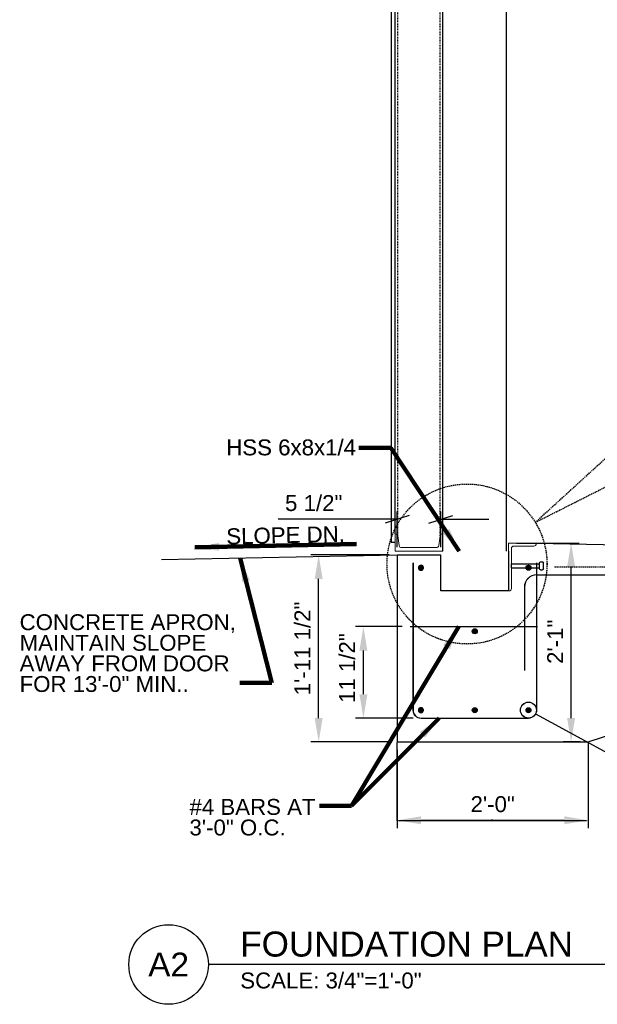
# Model space of a CAD drawing. Header units: inches. Extents: x 804 to 1243, y 182 to 489.
# Tile 1 of 20: x 804 to 877, y 182 to 306. Entities that reach past the tile are written whole.
import ezdxf
from ezdxf.enums import TextEntityAlignment as Align

# ---------------------------------------------------------------- set-up
doc = ezdxf.new("R2010")
doc.units = ezdxf.units.IN
doc.header["$LTSCALE"] = 0.25
doc.header["$MEASUREMENT"] = 0
doc.linetypes.add('DGN Style 3', pattern=[0.777018, 0.555013, -0.222005])
doc.linetypes.add('DGN Style 5', pattern=[0.388509, 0.166504, -0.222005])
for name, color, linetype, lineweight in [('A-ANNO-NPLT', 7, 'Continuous', 18), ('G-ANNO-DIM', 1, 'Continuous', 18), ('G-ANNO-TEXT', 7, 'Continuous', 30), ('S-REIN-RBAR', 5, 'Continuous', 25)]:
    doc.layers.add(name, color=color, linetype=linetype, lineweight=lineweight)
doc.styles.add("3 4 1'-0", font='arial.ttf', dxfattribs={"height": 2})
doc.styles.add("3 4 1'-0_0", font='arial.ttf')
doc.styles.add('Style-Arial', font='arial.ttf')
doc.dimstyles.new("3 4 1'-0", dxfattribs={"dimtxt": 2, "dimasz": 3, "dimexe": 1, "dimexo": 1, "dimgap": 1, "dimtad": 1, "dimdec": 4, "dimzin": 11, "dimdsep": 46, "dimlunit": 4, "dimtxsty": "3 4 1'-0", "dimcen": 0, "dimadec": 4, "dimazin": 3, "dimtfac": 1, "dimtdec": 0, "dimtofl": 0, "dimtmove": 0, "dimatfit": 3, "dimfxl": 1, "dimfrac": 2, "dimtolj": 1, "dimtzin": 11, "dimarcsym": 0})

# ---------------------------------------------------------------- blocks, each defined once
blk = doc.blocks.new('REINFDOT')
at = {"color": 0}
for radius in [0.00313, 0.00187, 0.000625]:
    blk.add_circle((0, 0), radius, dxfattribs=at)
blk = doc.blocks.new('REINF. DOT')
at = {"layer": 'S-REIN-RBAR', "extrusion": (0, 0, -1), "xscale": 100, "yscale": -100, "zscale": 100, "rotation": 90}
blk.add_blockref('REINFDOT', (-36.533405, 24.589429), dxfattribs=at)
blk = doc.blocks.new('REINF. DOT_1')
at = {"layer": 'S-REIN-RBAR', "xscale": 100, "yscale": 100, "zscale": 100, "rotation": 90}
blk.add_blockref('REINFDOT', (36.533405, 24.589429), dxfattribs=at)
blk = doc.blocks.new('*U15')
at = {"layer": 'G-ANNO-TEXT'}
for p, q in [((-0.250007, 2.999984), (-0.250007, -0.500016)), ((-0.500007, -0.625016), (-0.500007, -0.875016)), ((-0.375007, -0.500016), (0.374993, -0.500016)), ((-0.375007, -1.000016), (0.374993, -1.000016)), ((0.499993, -0.625016), (0.499993, -0.875016))]:
    blk.add_line(p, q, dxfattribs=at)
at = {"layer": 'G-ANNO-TEXT', "flags": 128}
blk.add_lwpolyline([(-0.250007, 2.999984), (0.249993, 2.999984), (0.249993, -0.500016)], dxfattribs=at)
at = {"layer": 'G-ANNO-TEXT', "extrusion": (0, 0, -1)}
for centre, start, end in [((0.375007, -0.625016), 0, 90), ((0.375007, -0.875016), 270, 0), ((-0.374993, -0.625016), 90, 180), ((-0.374993, -0.875016), 180, 270)]:
    blk.add_arc(centre, 0.125, start, end, dxfattribs=at)
blk = doc.blocks.new('Headed Stud')
at = {"layer": 'G-ANNO-TEXT', "zscale": 100}
blk.add_blockref('*U15', (1.295943, 3.239273), dxfattribs=at)
blk = doc.blocks.new('*D42')
at = {"layer": 'G-ANNO-DIM', "color": 0, "linetype": 'ByBlock', "lineweight": -2, "transparency": 16777216}
for p, q in [((851.55, 214.35), (851.55, 204.5)), ((875.55, 214.35), (875.55, 204.5))]:
    blk.add_line(p, q, dxfattribs=at)
at = {"layer": 'G-ANNO-DIM', "color": 0, "lineweight": -2, "transparency": 16777216}
blk.add_line((854.55, 205.5), (872.55, 205.5), dxfattribs=at)
at = {"layer": 'G-ANNO-DIM', "color": 0, "transparency": 16777216}
for points in [[(854.55, 206), (854.55, 205), (851.55, 205.5)], [(872.55, 206), (872.55, 205), (875.55, 205.5)]]:
    blk.add_solid(points, dxfattribs=at)
at = {"layer": 'G-ANNO-DIM', "color": 0, "transparency": 16777216, "insert": (863.55, 207.52), "char_height": 2, "attachment_point": 5, "style": "3 4 1'-0"}
blk.add_mtext('\\A1;2\'-0"', dxfattribs=at)
blk = doc.blocks.new('*D43')
at = {"layer": 'G-ANNO-DIM', "color": 0, "linetype": 'ByBlock', "lineweight": -2, "transparency": 16777216}
for p, q in [((850.55, 238.85), (840.69, 238.85)), ((850.55, 215.35), (840.69, 215.35))]:
    blk.add_line(p, q, dxfattribs=at)
at = {"layer": 'G-ANNO-DIM', "color": 0, "lineweight": -2, "transparency": 16777216}
blk.add_line((841.69, 218.35), (841.69, 235.85), dxfattribs=at)
at = {"layer": 'G-ANNO-DIM', "color": 0, "transparency": 16777216}
for points in [[(841.19, 235.85), (842.19, 235.85), (841.69, 238.85)], [(841.19, 218.35), (842.19, 218.35), (841.69, 215.35)]]:
    blk.add_solid(points, dxfattribs=at)
at = {"layer": 'G-ANNO-DIM', "color": 0, "transparency": 16777216, "insert": (839.66, 227.1), "char_height": 2, "attachment_point": 5, "rotation": 90, "style": "3 4 1'-0"}
blk.add_mtext('\\A1;1\'-11 1/2"', dxfattribs=at)
blk = doc.blocks.new('_Oblique_0.3')
at = {"color": 0, "linetype": 'ByBlock', "lineweight": -2}
for p, q in [((0, 0), (-1, 0)), ((0.5, 0.166667), (-0.5, -0.166667))]:
    blk.add_line(p, q, dxfattribs=at)
blk = doc.blocks.new('*D44')
at = {"layer": 'G-ANNO-DIM', "color": 0, "linetype": 'ByBlock', "lineweight": -2, "transparency": 16777216}
for p, q in [((851.55, 239.85), (851.55, 244.33)), ((857.05, 239.85), (857.05, 244.33))]:
    blk.add_line(p, q, dxfattribs=at)
at = {"layer": 'G-ANNO-DIM', "color": 0, "lineweight": -2, "transparency": 16777216}
for p, q in [((848.55, 243.33), (836.59, 243.33)), ((860.05, 243.33), (863.05, 243.33))]:
    blk.add_line(p, q, dxfattribs=at)
at = {"layer": 'G-ANNO-DIM', "color": 0, "lineweight": -2, "transparency": 16777216, "xscale": 3, "yscale": 3, "zscale": 3}
blk.add_blockref('_Oblique_0.3', (851.55, 243.33), dxfattribs=at)
at = {"layer": 'G-ANNO-DIM', "color": 0, "lineweight": -2, "transparency": 16777216, "xscale": 3, "yscale": 3, "zscale": 3, "rotation": 180}
blk.add_blockref('_Oblique_0.3', (857.05, 243.33), dxfattribs=at)
at = {"layer": 'G-ANNO-DIM', "color": 0, "transparency": 16777216, "insert": (841.07, 245.36), "char_height": 2, "attachment_point": 5, "style": "3 4 1'-0"}
blk.add_mtext('\\A1;5 1/2"', dxfattribs=at)
blk = doc.blocks.new('*D45')
at = {"layer": 'G-ANNO-DIM', "color": 0, "linetype": 'ByBlock', "lineweight": -2, "transparency": 16777216}
for p, q in [((852.19, 229.84), (846.31, 229.84)), ((853.55, 218.34), (846.31, 218.34))]:
    blk.add_line(p, q, dxfattribs=at)
at = {"layer": 'G-ANNO-DIM', "color": 0, "lineweight": -2, "transparency": 16777216}
blk.add_line((847.31, 221.34), (847.31, 226.84), dxfattribs=at)
at = {"layer": 'G-ANNO-DIM', "color": 0, "transparency": 16777216}
for points in [[(846.81, 226.84), (847.81, 226.84), (847.31, 229.84)], [(846.81, 221.34), (847.81, 221.34), (847.31, 218.34)]]:
    blk.add_solid(points, dxfattribs=at)
at = {"layer": 'G-ANNO-DIM', "color": 0, "transparency": 16777216, "insert": (845.28, 224.63), "char_height": 2, "attachment_point": 5, "rotation": 90, "style": "3 4 1'-0"}
blk.add_mtext('\\A1;11 1/2"', dxfattribs=at)
blk = doc.blocks.new('*D39')
at = {"layer": 'G-ANNO-DIM', "color": 0, "linetype": 'ByBlock', "lineweight": -2, "transparency": 16777216}
for p, q in [((866.55, 240.35), (874.4, 240.35)), ((874.55, 215.35), (872.4, 215.35))]:
    blk.add_line(p, q, dxfattribs=at)
at = {"layer": 'G-ANNO-DIM', "color": 0, "lineweight": -2, "transparency": 16777216}
blk.add_line((873.4, 218.35), (873.4, 237.35), dxfattribs=at)
at = {"layer": 'G-ANNO-DIM', "color": 0, "transparency": 16777216}
for points in [[(872.9, 237.35), (873.9, 237.35), (873.4, 240.35)], [(872.9, 218.35), (873.9, 218.35), (873.4, 215.35)]]:
    blk.add_solid(points, dxfattribs=at)
at = {"layer": 'G-ANNO-DIM', "color": 0, "transparency": 16777216, "insert": (871.4, 227.94), "char_height": 2, "attachment_point": 5, "rotation": 90, "style": "3 4 1'-0"}
blk.add_mtext('\\A1;2\'-1"', dxfattribs=at)
blk = doc.blocks.new('REINF. DOT_2')
at = {"layer": 'A-ANNO-NPLT', "color": 7, "xscale": 100, "yscale": 100, "zscale": 100, "rotation": 90}
blk.add_blockref('REINFDOT', (36.533405, 24.589429), dxfattribs=at)
blk = doc.blocks.new('l6x312x38-e_1')
at = {"layer": 'A-ANNO-NPLT', "color": 7, "extrusion": (0, 0, -1), "flags": 128}
blk.add_lwpolyline([(0, 6), (-0.075309, 5.999814, 0.414214), (-0.375, 5.7), (-0.375309, 0.674814, -0.414214), (-0.675, 0.375), (-3.200309, 0.374814, 0.414214), (-3.5, 0.075), (-3.5, 0), (0, 0)], format="xyb", close=True, dxfattribs=at)
blk = doc.blocks.new('*U68')
at = {"layer": 'A-ANNO-NPLT', "color": 7}
for p, q in [((-0.250007, 2.999984), (-0.250007, -0.500016)), ((-0.500007, -0.625016), (-0.500007, -0.875016)), ((-0.375007, -0.500016), (0.374993, -0.500016)), ((-0.375007, -1.000016), (0.374993, -1.000016)), ((0.499993, -0.625016), (0.499993, -0.875016))]:
    blk.add_line(p, q, dxfattribs=at)
at = {"layer": 'A-ANNO-NPLT', "color": 7, "flags": 128}
blk.add_lwpolyline([(-0.250007, 2.999984), (0.249993, 2.999984), (0.249993, -0.500016)], dxfattribs=at)
at = {"layer": 'A-ANNO-NPLT', "color": 7, "extrusion": (0, 0, -1)}
for centre, start, end in [((0.375007, -0.625016), 0, 90), ((0.375007, -0.875016), 270, 0), ((-0.374993, -0.625016), 90, 180), ((-0.374993, -0.875016), 180, 270)]:
    blk.add_arc(centre, 0.125, start, end, dxfattribs=at)
blk = doc.blocks.new('Headed Stud_1')
at = {"layer": 'A-ANNO-NPLT', "color": 7}
blk.add_blockref('*U68', (1.295943, 3.239273), dxfattribs=at)
blk = doc.blocks.new('*D107')
at = {"layer": 'A-ANNO-NPLT', "color": 0, "linetype": 'ByBlock', "lineweight": -2, "transparency": 16777216}
for p, q in [((851.53, 215.28), (851.53, 205.43)), ((875.54, 215.28), (875.54, 205.43))]:
    blk.add_line(p, q, dxfattribs=at)
at = {"layer": 'A-ANNO-NPLT', "color": 0, "lineweight": -2, "transparency": 16777216}
blk.add_line((851.72, 205.49), (875.35, 205.49), dxfattribs=at)
at = {"layer": 'A-ANNO-NPLT', "color": 0, "transparency": 16777216}
for points in [[(851.72, 205.52), (851.72, 205.46), (851.53, 205.49)], [(875.35, 205.52), (875.35, 205.46), (875.54, 205.49)]]:
    blk.add_solid(points, dxfattribs=at)
at = {"layer": 'A-ANNO-NPLT', "color": 0, "transparency": 16777216, "insert": (863.54, 205.62), "char_height": 0.125, "attachment_point": 5, "style": "3 4 1'-0_0"}
blk.add_mtext('\\A1;32\'-0"', dxfattribs=at)
blk = doc.blocks.new('c6x13-e_2')
at = {"layer": 'A-ANNO-NPLT', "color": 7, "extrusion": (0, 0, -1), "flags": 128}
blk.add_lwpolyline([(-0.688, -2.484), (-1.899271, -2.656069, 0.373441), (-2.157, -2.953), (-2.157, -3), (0, -3), (0, 3), (-2.157, 3), (-2.157056, 2.952175, 0.373441), (-1.899, 2.655), (-0.687809, 2.482976, -0.366699), (-0.437, 2.187), (-0.437056, -2.187954, -0.366699)], format="xyb", close=True, dxfattribs=at)
blk = doc.blocks.new('23')
at = {"layer": 'G-ANNO-DIM'}
blk.add_line((857.04942, 240.34531), (857.04942, 244.33071), dxfattribs=at)
at = {"layer": 'G-ANNO-TEXT'}
for p, q in [((851.29942, 241.50261), (851.29942, 365.18831)), ((857.29985, 239.34591), (857.29964, 364.84531)), ((865.299, 239.34591), (865.29964, 364.84531)), ((851.29942, 240.42411), (850.79942, 240.42411)), ((869.04942, 240.34531), (917.04942, 239.34531)), ((851.54942, 238.84531), (821.94809, 238.22862)), ((875.54942, 215.34531), (929.54942, 233.34531)), ((1226.22586, 187.37267, 3.51971), (827.84149, 187.37267, 3.51971))]:
    blk.add_line(p, q, dxfattribs=at)
at = {"layer": 'G-ANNO-TEXT', "linetype": 'DGN Style 5'}
for p, q in [((851.64336, 241.24488), (851.64336, 365.44604)), ((856.95458, 241.24488), (856.95458, 365.44604))]:
    blk.add_line(p, q, dxfattribs=at)
at = {"layer": 'G-ANNO-TEXT', "linetype": 'DGN Style 3'}
for q in [(910.63929, 281.02281, 3.51971), (919.73341, 268.61113, 3.51971)]:
    blk.add_line((868.90854, 242.94763, 3.51971), q, dxfattribs=at)
at = {"layer": 'G-ANNO-TEXT', "flags": 128}
for points in [[(851.29942, 366.26681), (850.79942, 366.26681), (850.79942, 240.42411)], [(857.04942, 234.34531), (857.04942, 238.84531), (851.54942, 238.84531), (851.54942, 215.34531), (875.54942, 215.34531)], [(865.54942, 239.34531), (865.54942, 239.34531), (865.54942, 234.34531), (857.04942, 234.34531), (857.04942, 234.34531)], [(868.93306, 218.86713), (883.81315, 210.8147), (887.91588, 210.8147)]]:
    blk.add_lwpolyline(points, dxfattribs=at)
at = {"layer": 'G-ANNO-TEXT', "linetype": 'DGN Style 3'}
blk.add_circle((860.32523, 237.71626, 3.51971), 10.05189, dxfattribs=at)
at = {"layer": 'G-ANNO-TEXT'}
for centre, radius in [((868.04942, 219.34531), 1.00472), ((822.84383, 187.37267, 3.51971), 4.99767)]:
    blk.add_circle(centre, radius, dxfattribs=at)
at = {"layer": 'S-REIN-RBAR', "linetype": 'DGN Style 3'}
blk.add_line((871.34468, 237.34531, 3.51971), (953.02256, 237.34531, 3.51971), dxfattribs=at)
at = {"layer": 'S-REIN-RBAR'}
for p, q in [((869.04942, 236.34531, 3.51971), (953.54056, 236.34531, 3.51971)), ((867.54942, 234.84531, 3.51971), (867.54942, 224.34531, 3.51971)), ((853.19379, 229.84295), (869.16082, 229.84295)), ((854.54942, 218.34059), (868.04942, 218.34059))]:
    blk.add_line(p, q, dxfattribs=at)
at = {"layer": 'S-REIN-RBAR', "flags": 128}
for points in [[(853.54942, 237.84531), (853.54942, 237.84531), (853.54942, 219.34059)], [(869.04942, 237.84531), (869.04942, 237.84531), (869.04942, 219.34059)]]:
    blk.add_lwpolyline(points, dxfattribs=at)
at = {"layer": 'S-REIN-RBAR'}
for centre, radius, start, end in [((869.04942, 234.84531, 3.51971), 1.5, 90, 180), ((854.54942, 219.34059), 1, 180, 270)]:
    blk.add_arc(centre, radius, start, end, dxfattribs=at)
at = {"layer": 'S-REIN-RBAR', "extrusion": (0, 0, -1)}
blk.add_arc((-868.04942, 219.34059), 1, 180, 270, dxfattribs=at)
at = {"layer": 'G-ANNO-TEXT', "rotation": 90}
blk.add_blockref('Headed Stud', (872.16368, 236.18439), dxfattribs=at)
at = {"layer": 'S-REIN-RBAR', "extrusion": (0, 0, -1), "rotation": 180}
for p in [(-818.01602, 261.83283, -3.51971), (-818.01602, 243.93474, -3.51971)]:
    blk.add_blockref('REINF. DOT', p, dxfattribs=at)
at = {"layer": 'S-REIN-RBAR', "rotation": 180}
for p in [(904.58283, 261.83283, 3.51971), (897.83283, 253.84812, 3.51971), (897.83283, 243.93474, 3.51971), (904.58283, 243.93474, 3.51971)]:
    blk.add_blockref('REINF. DOT_1', p, dxfattribs=at)
at = {"layer": 'G-ANNO-TEXT', "color": 7, "linetype": 'Continuous', "lineweight": 25, "style": 'Style-Arial'}
blk.add_text('FOUNDATION PLAN', height=3.149606, dxfattribs=at).set_placement((831.84149, 188.37267, 3.51971))
at = {"layer": 'G-ANNO-TEXT', "color": 7, "linetype": 'Continuous', "lineweight": 18, "style": 'Style-Arial'}
blk.add_text('A2', height=3, dxfattribs=at).set_placement((822.84383, 187.37267, 3.51971), align=Align.MIDDLE_CENTER)
at = {"layer": 'G-ANNO-TEXT', "color": 7, "char_height": 2, "attachment_point": 1, "style": "3 4 1'-0"}
for s, insert, line_spacing_factor in [('HSS 6x8x1/4', (830.08741, 253.3735, 3.51971), 0.6), ('CONCRETE APRON, \\PMAINTAIN SLOPE \\PAWAY FROM DOOR \\PFOR 13\'-0" MIN..', (804.125, 231.4005, 3.51971), 0.776524), ('#4 BARS AT \\P3\'-0" O.C.', (825.4621, 208.18502, 3.51971), 0.776524)]:
    blk.add_mtext(s, dxfattribs=dict(at, insert=insert, line_spacing_factor=line_spacing_factor))
at = {"layer": 'G-ANNO-TEXT', "color": 7, "insert": (844.97021, 242.51248, 3.51971), "char_height": 2, "attachment_point": 3, "rotation": 1.2679447, "line_spacing_factor": 0.6, "style": "3 4 1'-0"}
blk.add_mtext('SLOPE DN.', dxfattribs=at)
at = {"layer": 'G-ANNO-TEXT', "color": 7, "linetype": 'Continuous', "lineweight": 18, "insert": (831.84149, 186.36966, 3.51971), "char_height": 2, "attachment_point": 1, "line_spacing_factor": 0.72}
blk.add_mtext('\\fArial|b0|i0|c00|p39;SCALE: 3/4"=1\'-0"', dxfattribs=at)
at = {"layer": 'G-ANNO-DIM'}
dim = blk.add_linear_dim(base=(857.04942, 243.33071), p1=(851.54942, 238.84531), p2=(857.04942, 238.84531), dimstyle="3 4 1'-0", override={"dimblk": '_Oblique_0.3', "dimtdec": 4}, dxfattribs=at)
dim.commit()
dim.dimension.update_dxf_attribs({"geometry": '*D44', "text_midpoint": (841.06989, 243.33071), "dimtype": 128})
for base, p1, p2, picture, middle in [((873.40063, 240.34531), (875.54942, 215.34531), (865.54942, 240.34531), '*D39', (873.40063, 227.93568)), ((847.31126, 229.84295), (854.54942, 218.34059), (853.19379, 229.84295), '*D45', (847.31126, 224.62675))]:
    dim = blk.add_linear_dim(base=base, p1=p1, p2=p2, angle=90, dimstyle="3 4 1'-0", override={"dimtdec": 4}, dxfattribs=at)
    dim.commit()
    dim.dimension.update_dxf_attribs({"geometry": picture, "text_midpoint": middle, "dimtype": 128})
dim = blk.add_linear_dim(base=(841.69498, 238.84531), p1=(851.54942, 215.34531), p2=(851.54942, 238.84531), angle=90, dimstyle="3 4 1'-0", override={"dimtdec": 4}, dxfattribs=at)
dim.commit()
dim.dimension.update_dxf_attribs({"geometry": '*D43', "text_midpoint": (839.66087, 227.09531)})
dim = blk.add_linear_dim(base=(875.54942, 205.4985), p1=(851.54942, 215.34531), p2=(875.54942, 215.34531), dimstyle="3 4 1'-0", override={"dimtdec": 4}, dxfattribs=at)
dim.commit()
dim.dimension.update_dxf_attribs({"geometry": '*D42', "text_midpoint": (863.54942, 207.51964)})
at = {"layer": 'G-ANNO-TEXT'}
for points in [[(859.36015, 239.34531), (850.76528, 252.31332), (846.74222, 252.31332)], [(826.16541, 239.81101), (846.42524, 240.23309)], [(831.83981, 238.43469), (835.79234, 222.77344), (831.76928, 222.77344)], [(859.29886, 229.84295), (845.80117, 207.33905)], [(856.84219, 218.34059), (845.80117, 207.33905), (841.7781, 207.33905)]]:
    blk.add_leader(points, dimstyle="3 4 1'-0", override={"dimscale": 1, "dimgap": 2, "dimclrd": 256, "dimlwd": 65535}, dxfattribs=at)

msp = doc.modelspace()

# ---------------------------------------------------------------- linework, layer by layer
at = {"layer": 'A-ANNO-NPLT', "color": 7}
for p, q in [((851.2847304, 241.4970751, 3.519705), (851.2847304, 365.1875577, 3.519705)), ((857.2853946, 239.3402876, 3.519705), (857.2851866, 364.8445524, 3.519705)), ((865.2848562, 239.3402876, 3.519705), (865.2854962, 364.8445524, 3.519705)), ((857.0349529, 240.3397343, 3.519705), (857.0349529, 244.3252805, 3.519705)), ((851.2847304, 240.4185373, 3.519705), (850.784711, 240.4185373, 3.519705)), ((869.0354173, 240.3397343, 3.519705), (917.0372749, 239.3396956, 3.519705)), ((851.5347401, 238.8396762, 3.519705), (821.9322665, 238.2229484, 3.519705)), ((869.0354173, 236.3395795, 3.519705), (953.5298231, 236.3395795, 3.519705)), ((867.5353593, 234.8395214, 3.519705), (867.5353593, 224.3391151, 3.519705)), ((853.1791717, 229.8369598, 3.519705), (869.1468296, 229.8369598, 3.519705)), ((854.5348562, 218.3341627, 3.519705), (868.0353786, 218.3341627, 3.519705))]:
    msp.add_line(p, q, dxfattribs=at)
at = {"layer": 'A-ANNO-NPLT', "color": 7, "linetype": 'DGN Style 5'}
for p, q in [((851.6286797, 241.2393371, 3.519705), (851.6286797, 365.4452957, 3.519705)), ((856.9401173, 241.2393371, 3.519705), (856.9401173, 365.4452957, 3.519705))]:
    msp.add_line(p, q, dxfattribs=at)
at = {"layer": 'A-ANNO-NPLT', "color": 7, "linetype": 'DGN Style 3'}
for p, q in [((868.8945319, 242.942155, 3.519705), (910.6268988, 281.0187965, 3.519705)), ((868.8945319, 242.942155, 3.519705), (919.7213628, 268.6066522, 3.519705)), ((871.3307701, 237.3396182, 3.519705), (953.0118031, 237.3396182, 3.519705))]:
    msp.add_line(p, q, dxfattribs=at)
at = {"layer": 'A-ANNO-NPLT', "color": 7, "elevation": 3.519705, "flags": 128}
for points in [[(851.2847304, 366.2660954), (850.784711, 366.2660954), (850.784711, 240.4185373)], [(865.5352819, 239.3396956), (865.5352819, 239.3396956), (865.5352819, 234.3395021), (857.0349529, 234.3395021), (857.0349529, 234.3395021)], [(857.0349529, 234.3395021), (857.0349529, 238.8396762), (851.5347401, 238.8396762), (851.5347401, 215.3387668), (875.5356689, 215.3387668)], [(853.5348175, 237.8396375), (853.5348175, 237.8396375), (853.5348175, 219.3342014)], [(869.0354173, 237.8396375), (869.0354173, 237.8396375), (869.0354173, 219.3342014)]]:
    msp.add_lwpolyline(points, dxfattribs=at)
at = {"layer": 'A-ANNO-NPLT', "color": 7, "linetype": 'DGN Style 3'}
msp.add_circle((860.3108877, 237.7105765, 3.519705), 10.0522787, dxfattribs=at)
at = {"layer": 'A-ANNO-NPLT', "color": 7}
msp.add_circle((868.0353786, 219.3389216, 3.519705), 1.0047611, dxfattribs=at)
for centre, radius, start, end in [((869.0354173, 234.8395214, 3.519705), 1.500058, 90, 180), ((854.5348562, 219.3342014, 3.519705), 1.0000387, 180, 270)]:
    msp.add_arc(centre, radius, start, end, dxfattribs=at)
at = {"layer": 'A-ANNO-NPLT', "color": 7, "extrusion": (0, 0, -1)}
msp.add_arc((-868.0353786, 219.3342014, -3.519705), 1.0000387, 180, 270, dxfattribs=at)

# ---------------------------------------------------------------- block references
msp.add_blockref('23', (0, 0))
at = {"layer": 'A-ANNO-NPLT', "color": 7, "extrusion": (0, 0, -1), "xscale": 1.000038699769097, "yscale": 1.000038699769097, "zscale": 1.000038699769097}
for name, p, rotation in [('c6x13-e_2', (-854.2848465, 239.3399836, -3.519705), 90), ('l6x312x38-e_1', (-865.5352819, 240.3397343, -3.519705), 180), ('REINF. DOT_2', (-818.0000503, 261.8280858, -3.519705), 180), ('REINF. DOT_2', (-818.0000503, 243.9292972, -3.519705), 180)]:
    msp.add_blockref(name, p, dxfattribs=dict(at, rotation=rotation))
at = {"layer": 'A-ANNO-NPLT', "color": 7, "xscale": 1.000038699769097, "yscale": 1.000038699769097, "zscale": 1.000038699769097}
for name, p, rotation in [('Headed Stud_1', (872.1497938, 236.1786453, 3.519705), 90), ('REINF. DOT_2', (904.5702005, 261.8280858, 3.519705), 180), ('REINF. DOT_2', (897.8199392, 253.8430568, 3.519705), 180), ('REINF. DOT_2', (897.8199392, 243.9292972, 3.519705), 180), ('REINF. DOT_2', (904.5702005, 243.9292972, 3.519705), 180)]:
    msp.add_blockref(name, p, dxfattribs=dict(at, rotation=rotation))

# ---------------------------------------------------------------- texts
at = {"layer": 'A-ANNO-NPLT', "color": 7, "insert": (830.0718935, 253.3684305, 3.519705), "char_height": 2.0000774, "attachment_point": 1, "line_spacing_factor": 0.6, "style": "3 4 1'-0"}
msp.add_mtext('HSS 6x8x1/4', dxfattribs=at)
at = {"layer": 'A-ANNO-NPLT', "color": 7, "insert": (844.9552855, 242.5069862, 3.519705), "char_height": 2.0000774, "attachment_point": 3, "rotation": 1.267944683, "line_spacing_factor": 0.6, "style": "3 4 1'-0"}
msp.add_mtext('SLOPE DN.', dxfattribs=at)

# ---------------------------------------------------------------- dimensions: what is measured, and where the dimension line sits
at = {"layer": 'A-ANNO-NPLT', "color": 7}
dim = msp.add_linear_dim(base=(875.5356689, 205.4915697, 3.519705), p1=(851.5347401, 215.3387668, 3.519705), p2=(875.5356689, 215.3387668, 3.519705), dimstyle="3 4 1'-0", override={"dimtxt": 0.125, "dimasz": 0.1875, "dimexe": 0.0625, "dimexo": 0.0625, "dimgap": 0.0625, "dimlfac": 16, "dimtxsty": "3 4 1'-0_0", "dimtdec": 4}, dxfattribs=at)
dim.commit()
dim.dimension.update_dxf_attribs({"geometry": '*D107', "text_midpoint": (863.5352045, 205.617934, 3.519705)})

# ---------------------------------------------------------------- leaders
for points in [[(859.3457783, 239.3396956, 3.519705), (850.7505817, 252.3081974, 3.519705), (846.727354, 252.3081974, 3.519705)], [(826.1497417, 239.8054096, 3.519705), (846.4103658, 240.2275059, 3.519705)]]:
    msp.add_leader(points, dimstyle="3 4 1'-0", override={"dimscale": 1, "dimtxt": 0.125, "dimasz": 0.1875, "dimgap": 0.125, "dimtxsty": "3 4 1'-0_0", "dimlwd": 65535}, dxfattribs=at)

doc.saveas('drawing.dxf')
